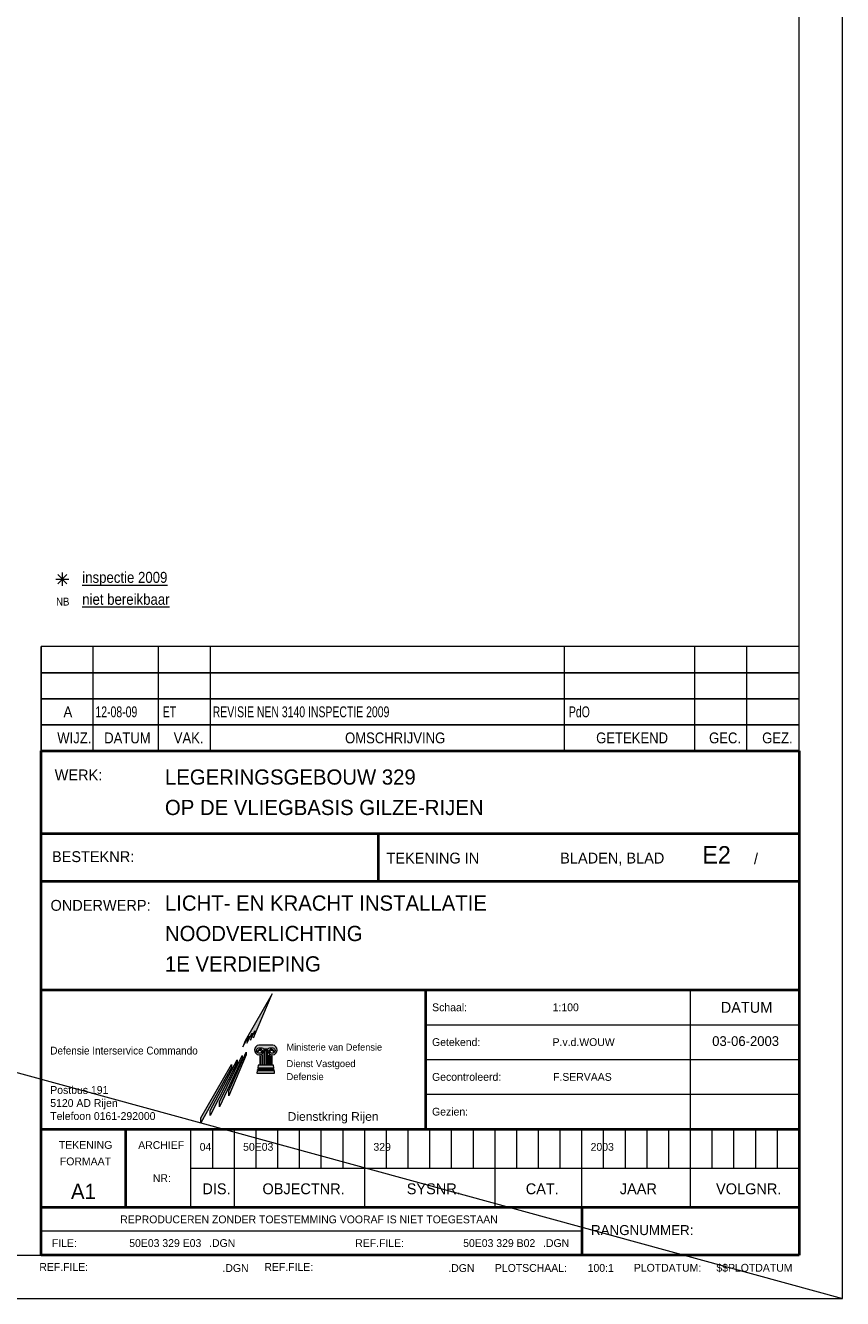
# Model space of a CAD drawing. Header units: millimetres. Extents: x 84337 to 168437, y -3060 to 56340.
# Tile 74 of 84: x 149626 to 168437, y -3060 to 26233. Entities that reach past the tile are written whole.
import ezdxf
from ezdxf.enums import TextEntityAlignment as Align
from ezdxf.xclip import XClip

# ---------------------------------------------------------------- set-up
doc = ezdxf.new("R2010")
doc.units = ezdxf.units.MM
for name, color, linetype in [('1', 7, 'Continuous'), ('3', 7, 'Continuous'), ('5', 7, 'Continuous'), ('63', 7, 'Continuous')]:
    doc.layers.add(name, color=color, linetype=linetype)
doc.styles.add('dgn001', font='dgn001.shx')
doc.styles.add('dgn003', font='dgn003.shx')
doc.styles.add('dgn023', font='dgn023.shx')

# ---------------------------------------------------------------- blocks, each defined once
blk = doc.blocks.new('A1')
at = {"layer": '1', "color": 1, "linetype": 'Continuous', "lineweight": 0}
for p, q in [((84100, 0), (84100, 59400)), ((0, 0), (84100, 0))]:
    blk.add_line(p, q, dxfattribs=at)
at = {"layer": '1', "color": 5, "linetype": 'Continuous', "lineweight": 0, "flags": 128}
blk.add_lwpolyline([(1000, 1000), (83100, 1000), (83100, 58400), (1000, 58400), (1000, 1000)], dxfattribs=at)
blk = doc.blocks.new('50E03_329_B02 - Default')
at = {"color": 7, "linetype": 'Continuous', "lineweight": 0}
blk.add_blockref('A1', (-8492.960000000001, -3060.21), dxfattribs=at)
blk = doc.blocks.new('WIJZ')
at = {"layer": '3', "color": 1, "linetype": 'Continuous', "lineweight": 0}
for p, q in [((0, 0), (0, 600)), ((1200, 0), (1200, 600)), ((2700, 0), (2700, 600)), ((3900, 0), (3900, 600)), ((12050, 0), (12050, 600)), ((15050, 0), (15050, 600)), ((16250, 0), (16250, 600))]:
    blk.add_line(p, q, dxfattribs=at)
at = {"layer": '3', "color": 1, "linetype": 'Continuous', "lineweight": 0, "flags": 128}
blk.add_lwpolyline([(0, 0), (17450, 0), (17450, 600), (0, 600), (0, 0)], dxfattribs=at)
at = {"layer": '3', "color": 1, "linetype": 'Continuous', "lineweight": 0, "style": 'dgn001', "width": 0.9000144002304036}
for s, p in [('WIJZ.', (764.5, 299.9979999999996)), ('DATUM', (1986.5, 299.9979999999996)), ('VAK.', (3395, 299.9979999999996)), ('OMSCHRIJVING', (8150, 299.9979999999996)), ('GETEKEND', (13605, 299.9979999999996)), ('GEC.', (15745, 299.9979999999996)), ('GEZ.', (16950, 299.9979999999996))]:
    blk.add_text(s, height=249.996, dxfattribs=at).set_placement(p, align=Align.MIDDLE_CENTER)
blk = doc.blocks.new('WIJZA')
at = {"layer": '3', "color": 1, "linetype": 'Continuous', "lineweight": 0}
for p, q in [((0, 0), (0, 600)), ((1200, 0), (1200, 600)), ((2700, 0), (2700, 600)), ((3900, 0), (3900, 600)), ((12050, 0), (12050, 600)), ((15050, 0), (15050, 600)), ((16250, 0), (16250, 600))]:
    blk.add_line(p, q, dxfattribs=at)
at = {"layer": '3', "color": 1, "linetype": 'Continuous', "lineweight": 0, "flags": 128}
blk.add_lwpolyline([(0, 0), (17450, 0), (17450, 600), (0, 600), (0, 0)], dxfattribs=at)
at = {"layer": '3', "color": 1, "linetype": 'Continuous', "lineweight": 0, "style": 'dgn001', "width": 0.8999928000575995}
blk.add_text('A', height=250.002, dxfattribs=at).set_placement((615.7000000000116, 300.0009999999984), align=Align.MIDDLE_CENTER)
at = {"layer": '3', "color": 1, "linetype": 'Continuous', "lineweight": 0, "style": 'dgn003'}
for s, height, width, p in [('12-08-09', 250.002, 0.7199942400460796, (1250, 300.0009999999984)), ('ET    ', 250.002, 0.7199942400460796, (2800, 300.0009999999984)), ('REVISIE NEN 3140 INSPECTIE 2009              ', 250.00002, 0.7199999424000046, (3950, 300.0000099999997)), ('PdO             ', 250.002, 0.7199942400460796, (12150, 300.0009999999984))]:
    blk.add_text(s, height=height, dxfattribs=dict(at, width=width)).set_placement(p, align=Align.MIDDLE_LEFT)
blk = doc.blocks.new('WIJZA1')
at = {"layer": '3', "color": 1, "linetype": 'Continuous', "lineweight": 0}
for p, q in [((0, 0), (0, 600)), ((1200, 0), (1200, 600)), ((2700, 0), (2700, 600)), ((3900, 0), (3900, 600)), ((12050, 0), (12050, 600)), ((15050, 0), (15050, 600)), ((16250, 0), (16250, 600))]:
    blk.add_line(p, q, dxfattribs=at)
at = {"layer": '3', "color": 1, "linetype": 'Continuous', "lineweight": 0, "flags": 128}
blk.add_lwpolyline([(0, 0), (17450, 0), (17450, 600), (0, 600), (0, 0)], dxfattribs=at)
blk = doc.blocks.new('WIJZA2')
at = {"layer": '3', "color": 1, "linetype": 'Continuous', "lineweight": 0}
for p, q in [((0, 0), (0, 600)), ((1200, 0), (1200, 600)), ((2700, 0), (2700, 600)), ((3900, 0), (3900, 600)), ((12050, 0), (12050, 600)), ((15050, 0), (15050, 600)), ((16250, 0), (16250, 600))]:
    blk.add_line(p, q, dxfattribs=at)
at = {"layer": '3', "color": 1, "linetype": 'Continuous', "lineweight": 0, "flags": 128}
blk.add_lwpolyline([(0, 0), (17450, 0), (17450, 600), (0, 600), (0, 0)], dxfattribs=at)
blk = doc.blocks.new('AnonymousCell52')
at = {"layer": '3'}
for points in [[(28920, -22688), (28294, -23770), (28243, -23908), (28378, -23661), (28382, -23695), (28339, -23825), (28456, -23596), (28458, -23632), (28419, -23757), (28520, -23542), (28522, -23578), (28488, -23699)], [(28731, -24306), (28731, -23981), (28814, -23981), (28814, -24306), (28797, -24306), (28797, -23999), (28747, -23999), (28747, -24306)], [(28632, -24306), (28650, -24306), (28650, -24120), (28632, -24120)], [(28682, -24306), (28698, -24306), (28698, -24102), (28682, -24102)], [(28862, -24306), (28846, -24306), (28846, -24102), (28862, -24102)], [(28911, -24306), (28895, -24306), (28895, -24120), (28911, -24120)], [(28582, -24455), (28963, -24455), (28968, -24519), (28577, -24519)], [(28586, -24412), (28959, -24412), (28960, -24430), (28584, -24430)], [(28959, -24412), (28586, -24412)], [(28952, -24331), (28593, -24331), (28587, -24388), (28956, -24388)]]:
    blk.add_hatch(color=1, dxfattribs=at).paths.add_polyline_path(points)
h = blk.add_hatch(color=1, dxfattribs=at)
edge = h.paths.add_edge_path()
edge.add_line((28934.46564296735, -23866.82659585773), (28936, -23867))
edge.add_line((28936, -23867), (28610, -23867))
edge.add_line((28610, -23867), (28608.79432950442, -23866.82659585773))
edge.add_arc((28626.43485969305, -23980.81155487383), 115.3419229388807, 98.79741111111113, 261.2025888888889)
edge.add_line((28608.79432950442, -24094.79651388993), (28610, -24095))
edge.add_line((28610, -24095), (28639, -24095))
edge.add_line((28639, -24095), (28637.28813902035, -24094.7965140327))
edge.add_arc((28635.12038956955, -24023.42859314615), 71.40083521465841, 271.7397833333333, 361.5313611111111)
edge.add_line((28706.49572377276, -24021.52046926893), (28706.49572374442, -24021.52046790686))
edge.add_arc((28643.42498879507, -24029.00403201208), 63.5131587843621, 6.766708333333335, 159.3427861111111)
edge.add_line((28583.99523514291, -24006.59810155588), (28583.99523622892, -24006.59809918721))
edge.add_arc((28591.2239276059, -24010.34438375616), 8.141782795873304, 512.6044555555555, 697.751036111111)
edge.add_line((28598.75953310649, -24013.42712228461), (28598.69851983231, -24013.37868546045))
edge.add_arc((28634.63412503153, -24023.41598935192), 37.31105989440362, -16.83461666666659, 164.3942277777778, ccw=False)
edge.add_line((28670.34620815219, -24034.22165035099), (28670.34620800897, -24034.22165056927))
edge.add_arc((28640.24409548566, -24021.35490791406), 32.73668042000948, 269.105625, 336.85636666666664, ccw=False)
edge.add_line((28639.73310358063, -24054.08760001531), (28640, -24055))
edge.add_line((28640, -24055), (28610, -24055))
edge.add_line((28610, -24055), (28608.7943303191, -24054.08760002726))
edge.add_arc((28618.24461435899, -23993.02422905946), 61.79031592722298, 98.7974111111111, 261.20258888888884, ccw=False)
edge.add_line((28608.7943303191, -23931.96085809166), (28610, -23933))
edge.add_line((28610, -23933), (28680, -23933))
edge.add_line((28680, -23933), (28679.79995692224, -23931.9608581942))
edge.add_arc((28670.34967880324, -23993.02423007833), 61.79031592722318, 36.366002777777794, 81.20259444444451, ccw=False)
edge.add_line((28720.10606925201, -23956.38620677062), (28720, -23955))
edge.add_line((28720, -23955), (28824, -23955))
edge.add_line((28824, -23955), (28823.15390321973, -23956.38620677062))
edge.add_arc((28872.91029366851, -23993.02423007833), 61.79031592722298, 98.7974055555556, 143.6339972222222, ccw=False)
edge.add_line((28863.4600155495, -23931.9608581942), (28864, -23933))
edge.add_line((28864, -23933), (28936, -23933))
edge.add_line((28936, -23933), (28934.46564215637, -23931.96085809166))
edge.add_arc((28925.01535811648, -23993.02422905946), 61.79031592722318, -81.2025888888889, 81.2025888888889, ccw=False)
edge.add_line((28934.46564215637, -24054.08760002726), (28936, -24055))
edge.add_line((28936, -24055), (28904, -24055))
edge.add_line((28904, -24055), (28903.52686889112, -24054.08760001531))
edge.add_arc((28903.01587698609, -24021.35490791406), 32.73668042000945, 203.1436333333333, 270.89437499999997, ccw=False)
edge.add_line((28872.91376446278, -24034.22165056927), (28872.91376431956, -24034.22165035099))
edge.add_arc((28908.62584744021, -24023.41598935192), 37.31105989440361, 15.605772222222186, 196.8346166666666, ccw=False)
edge.add_line((28944.56145263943, -24013.37868546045), (28944.50043936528, -24013.42712228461))
edge.add_arc((28952.03604486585, -24010.34438375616), 8.141782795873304, 202.2489638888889, 387.3955444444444)
edge.add_line((28959.26473624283, -24006.5980991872), (28959.26473732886, -24006.59810155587))
edge.add_arc((28899.83498367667, -24029.00403201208), 63.51315878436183, 380.6572138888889, 533.2332916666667)
edge.add_line((28836.76424872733, -24021.52046790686), (28836.76424875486, -24021.52046926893))
edge.add_arc((28908.13958295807, -24023.42859314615), 71.40083521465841, 178.4686388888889, 268.2602166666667)
edge.add_line((28905.97183350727, -24094.7965140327), (28906, -24095))
edge.add_line((28906, -24095), (28936, -24095))
edge.add_line((28936, -24095), (28934.46564296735, -24094.79651388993))
edge.add_arc((28916.82511277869, -23980.81155487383), 115.3419229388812, 278.7974111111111, 441.2025888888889)
at = {"layer": '3', "true_color": 0xb3b3b3}
for points in [[(27489, -25375), (28112, -24205), (28112, -24272), (27489, -25492)], [(27706, -25173), (28225, -24109), (28225, -24176), (27706, -25289)], [(27924, -24923), (28321, -24029), (28321, -24091), (27924, -25032)], [(27273, -25539), (27979, -24318), (27979, -24385), (27273, -25658)]]:
    blk.add_hatch(color=253, dxfattribs=at).paths.add_polyline_path(points)
at = {"layer": '3', "color": 4, "linetype": 'Continuous', "lineweight": 40}
for p, q in [((23600, -17100), (41050, -17100)), ((23600, -28700), (23600, -17100)), ((41050, -17100), (41050, -28700)), ((23600, -19000), (41050, -19000)), ((31370, -20100), (31370, -19000)), ((23600, -20100), (41050, -20100)), ((23600, -22600), (41050, -22600)), ((32453, -25800), (32453, -22600)), ((23600, -25800), (41050, -25800)), ((25550, -27600), (25550, -25800)), ((23600, -27600), (41050, -27600)), ((36050, -27600), (36050, -28700)), ((41050, -28700), (23600, -28700))]:
    blk.add_line(p, q, dxfattribs=at)
at = {"layer": '3', "color": 1, "linetype": 'Continuous', "lineweight": 0}
for p, q in [((38550, -27600), (38550, -22600)), ((32453, -23400), (41050, -23400)), ((28797, -23999), (28797, -24306)), ((32453, -24200), (41050, -24200)), ((32453, -25000), (41050, -25000)), ((27550, -26700), (27550, -25800)), ((28050, -27600), (28050, -25800)), ((28550, -26700), (28550, -25800)), ((29050, -26700), (29050, -25800)), ((29550, -26700), (29550, -25800)), ((30050, -26700), (30050, -25800)), ((30550, -26700), (30550, -25800)), ((31050, -27600), (31050, -25800)), ((31550, -26700), (31550, -25800)), ((32050, -26700), (32050, -25800)), ((32550, -26700), (32550, -25800)), ((33050, -26700), (33050, -25800)), ((33550, -26700), (33550, -25800)), ((34050, -27600), (34050, -25800)), ((34550, -26700), (34550, -25800)), ((35050, -26700), (35050, -25800)), ((35550, -26700), (35550, -25800)), ((36050, -27600), (36050, -25800)), ((36550, -26700), (36550, -25800)), ((37050, -26700), (37050, -25800)), ((37550, -26700), (37550, -25800)), ((38050, -26700), (38050, -25800)), ((39050, -26700), (39050, -25800)), ((39550, -26700), (39550, -25800)), ((40050, -26700), (40050, -25800)), ((40550, -26700), (40550, -25800)), ((27050, -26700), (41050, -26700)), ((36050, -28150), (23600, -28150))]:
    blk.add_line(p, q, dxfattribs=at)
at = {"layer": '3', "color": 2, "linetype": 'Continuous', "lineweight": 13}
blk.add_line((27050, -27600), (27050, -25800), dxfattribs=at)
at = {"layer": '3', "color": 1, "linetype": 'Continuous', "lineweight": 0, "flags": 128}
for points in [[(28920, -22688), (28294, -23770), (28243, -23908), (28378, -23661), (28382, -23695), (28339, -23825), (28456, -23596), (28458, -23632), (28419, -23757), (28520, -23542), (28522, -23578), (28488, -23699), (28920, -22688)], [(28731, -24306), (28731, -23981), (28814, -23981), (28814, -24306), (28797, -24306), (28797, -23999), (28747, -23999), (28747, -24306), (28731, -24306)], [(28632, -24306), (28650, -24306), (28650, -24120), (28632, -24120), (28632, -24306)], [(28682, -24306), (28698, -24306), (28698, -24102), (28682, -24102), (28682, -24306)], [(28862, -24306), (28846, -24306), (28846, -24102), (28862, -24102), (28862, -24306)], [(28911, -24306), (28895, -24306), (28895, -24120), (28911, -24120), (28911, -24306)], [(28582, -24455), (28963, -24455), (28968, -24519), (28577, -24519), (28582, -24455)], [(28586, -24412), (28959, -24412), (28960, -24430), (28584, -24430), (28586, -24412)], [(28959, -24412), (28586, -24412), (28959, -24412)], [(28952, -24331), (28593, -24331), (28587, -24388), (28956, -24388), (28952, -24331)]]:
    blk.add_lwpolyline(points, dxfattribs=at)
blk.add_lwpolyline([(28936, -23867), (28610, -23867), (28608.79432950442, -23866.82659585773, 0.8571428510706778), (28608.79432950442, -24094.79651388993), (28610, -24095), (28639, -24095), (28637.28813902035, -24094.7965140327, 0.4131485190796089), (28706.49572377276, -24021.52046926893), (28706.49572374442, -24021.52046790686, 0.7853415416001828), (28583.99523514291, -24006.59810155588), (28583.99523622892, -24006.5980991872, 1.045952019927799), (28598.75953310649, -24013.42712228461), (28598.69851983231, -24013.37868546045, -1.010781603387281), (28670.34620815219, -24034.22165035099), (28670.34620800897, -24034.22165056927, -0.3045418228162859), (28639.73310358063, -24054.08760001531), (28640, -24055), (28610, -24055), (28608.7943303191, -24054.08760002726, -0.8571428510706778), (28608.7943303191, -23931.96085809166), (28610, -23933), (28680, -23933), (28679.79995692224, -23931.9608581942, -0.1981712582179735), (28720.10606925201, -23956.38620677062), (28720, -23955), (28824, -23955), (28823.15390321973, -23956.38620677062, -0.1981712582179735), (28863.4600155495, -23931.9608581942), (28864, -23933), (28936, -23933), (28934.46564215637, -23931.96085809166, -0.8571428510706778), (28934.46564215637, -24054.08760002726), (28936, -24055), (28904, -24055), (28903.52686889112, -24054.08760001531, -0.3045418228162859), (28872.91376446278, -24034.22165056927), (28872.91376431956, -24034.22165035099, -1.010781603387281), (28944.56145263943, -24013.37868546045), (28944.50043936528, -24013.42712228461, 1.045952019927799), (28959.26473624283, -24006.5980991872), (28959.26473732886, -24006.59810155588, 0.7853415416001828), (28836.76424872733, -24021.52046790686), (28836.76424875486, -24021.52046926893, 0.4131485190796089), (28905.97183350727, -24094.7965140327), (28906, -24095), (28936, -24095), (28934.46564296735, -24094.79651388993, 0.8571428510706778), (28936, -23867)], format="xyb", dxfattribs=at)
at = {"layer": '3', "color": 253, "linetype": 'Continuous', "lineweight": 0, "true_color": 0xb3b3b3, "flags": 128}
for points in [[(27489, -25375), (28112, -24205), (28112, -24272), (27489, -25492), (27489, -25375)], [(27706, -25173), (28225, -24109), (28225, -24176), (27706, -25289), (27706, -25173)], [(27924, -24923), (28321, -24029), (28321, -24091), (27924, -25032), (27924, -24923)], [(27273, -25539), (27979, -24318), (27979, -24385), (27273, -25658), (27273, -25539)]]:
    blk.add_lwpolyline(points, dxfattribs=at)
at = {"color": 1, "linetype": 'Continuous', "lineweight": 0}
for name, p in [('A1', (-42050, -29700)), ('WIJZA2', (23600, -15300)), ('WIJZA1', (23600, -15900)), ('WIJZA', (23600, -16500)), ('WIJZ', (23600, -17100))]:
    blk.add_blockref(name, p, dxfattribs=at)
at = {"layer": '3', "color": 3, "linetype": 'Continuous', "lineweight": 30, "style": 'dgn003'}
for s, p in [('WERK:', (23912, -17776)), ('ONDERWERP:', (23816, -20778))]:
    blk.add_text(s, height=250.002, dxfattribs=at).set_placement(p)
for s, p in [('LEGERINGSGEBOUW 329                       ', (26450, -17700.001)), ('OP DE VLIEGBASIS GILZE-RIJEN              ', (26450, -18400.001)), ('LICHT- EN KRACHT INSTALLATIE              ', (26450, -20600.001)), ('NOODVERLICHTING                           ', (26450, -21300.001)), ('1E VERDIEPING                             ', (26450, -22000.001))]:
    blk.add_text(s, height=349.998, dxfattribs=at).set_placement(p, align=Align.MIDDLE_LEFT)
at = {"layer": '3', "color": 4, "linetype": 'Continuous', "lineweight": 0, "style": 'dgn003'}
blk.add_text('E2 ', height=400.0020000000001, dxfattribs=at).set_placement((38823, -19690))
at = {"layer": '3', "color": 2, "linetype": 'Continuous', "lineweight": 13, "style": 'dgn003'}
for s, p in [('BESTEKNR:', (23850, -19657)), ('TEKENING IN ', (31550, -19690)), ('BLADEN, BLAD', (35550, -19690)), ('/', (40009, -19707))]:
    blk.add_text(s, height=250.002, dxfattribs=at).set_placement(p)
at = {"layer": '3', "color": 1, "linetype": 'Continuous', "lineweight": 0}
for s, style, p in [('Schaal:', 'dgn003', (32602, -22999)), ('1:100             ', 'dgn003', (35376, -22999)), ('Getekend:', 'dgn003', (32600, -23800)), ('P.v.d.WOUW        ', 'dgn003', (35374, -23800)), ('Gecontroleerd:', 'dgn003', (32600, -24600)), ('F.SERVAAS         ', 'dgn003', (35385, -24600)), ('Postbus 191', 'dgn001', (23810, -24901)), ('5120 AD Rijen', 'dgn001', (23810, -25201)), ('Telefoon 0161-292000', 'dgn001', (23810, -25501)), ('Gezien:', 'dgn003', (32600, -25400)), ('FILE:', 'dgn003', (23847, -28424)), ('.DGN', 'dgn003', (27467, -28424)), ('REF.FILE:', 'dgn003', (30830, -28424)), ('.DGN', 'dgn003', (35155, -28424)), ('REF.FILE:', 'dgn003', (23558, -28973)), ('.DGN', 'dgn003', (27774, -28999)), ('REF.FILE:', 'dgn003', (28739, -28973)), ('.DGN', 'dgn003', (32974, -28999)), ('PLOTSCHAAL:', 'dgn003', (34046, -28996)), ('100:1', 'dgn003', (36182, -28996)), ('PLOTDATUM:', 'dgn003', (37245, -28992)), ('$$PLOTDATUM', 'dgn003', (39145, -28992))]:
    blk.add_text(s, height=180, dxfattribs=dict(at, style=style)).set_placement(p, align=Align.MIDDLE_LEFT)
at = {"layer": '3', "color": 1, "linetype": 'Continuous', "lineweight": 0, "style": 'dgn003'}
for s, height, p in [('DATUM', 250.002, (39840.005, -22999.999)), ('03-06-2003', 225, (39818.38, -23776.5)), ('TEKENING', 180, (24623, -26165)), ('ARCHIEF', 180, (26363, -26169)), ('FORMAAT', 180, (24620, -26545)), ('NR:', 180, (26378, -26929))]:
    blk.add_text(s, height=height, dxfattribs=at).set_placement(p, align=Align.MIDDLE_CENTER)
at = {"layer": '3', "color": 2, "linetype": 'Continuous', "lineweight": 0, "style": 'dgn001', "width": 0.9473474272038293}
blk.add_text('Defensie Interservice Commando', height=180.504, dxfattribs=at).set_placement((23811, -23994.748), align=Align.MIDDLE_LEFT)
at = {"layer": '3', "color": 1, "linetype": 'Continuous', "lineweight": 0, "style": 'dgn001'}
blk.add_text('Ministerie van Defensie', height=158.406, dxfattribs=at).set_placement((29248, -23836.594), align=Align.TOP_LEFT)
at = {"layer": '3', "color": 2, "linetype": 'Continuous', "lineweight": 13, "style": 'dgn001', "width": 1.036036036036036}
blk.add_text('Dienstkring Rijen       ', height=199.8, dxfattribs=at).set_placement((29276, -25511.1), align=Align.MIDDLE_LEFT)
at = {"layer": '3', "color": 1, "linetype": 'Continuous', "lineweight": 0, "style": 'dgn003'}
for s, p in [('04', (27250, -26300)), ('50E03 ', (28250, -26300)), ('329   ', (31250, -26300)), ('2003 ', (36250, -26300))]:
    blk.add_text(s, height=180, dxfattribs=at).set_placement(p)
at = {"layer": '3', "color": 2, "linetype": 'Continuous', "lineweight": 13, "style": 'dgn003'}
for s, height, p in [('A1', 349.998, (24573.99800000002, -27235.001)), ('DIS.', 250.002, (27637.00400000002, -27174.999)), ('OBJECTNR.', 250.002, (29642.00900000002, -27174.999)), ('SYSNR.', 250.002, (32639.00599999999, -27174.999)), ('CAT.', 250.002, (35137.00400000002, -27174.999)), ('JAAR', 250.002, (37349.00400000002, -27174.999)), ('VOLGNR.', 250.002, (39890.00699999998, -27174.999)), ('REPRODUCEREN ZONDER TOESTEMMING VOORAF IS NIET TOEGESTAAN', 180, (29766, -27879))]:
    blk.add_text(s, height=height, dxfattribs=at).set_placement(p, align=Align.MIDDLE_CENTER)
blk.add_text('RANGNUMMER:', height=229.998, dxfattribs=at).set_placement((36259, -28125.001), align=Align.MIDDLE_LEFT)
at = {"layer": '3', "color": 1, "linetype": 'Continuous', "lineweight": 0, "style": 'dgn003'}
for s, p in [('50E03 329 E03  ', (27421, -28424)), ('50E03 329 B02  ', (35109, -28424))]:
    blk.add_text(s, height=180, dxfattribs=at).set_placement(p, align=Align.MIDDLE_RIGHT)
at = {"layer": '3', "color": 2, "linetype": 'Continuous', "lineweight": 0, "insert": (29249, -24213), "char_height": 162, "attachment_point": 1, "line_spacing_factor": 1.107407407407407, "style": 'dgn001'}
blk.add_mtext('Dienst Vastgoed\\PDefensie', dxfattribs=at)
blk = doc.blocks.new('EAE6')
at = {"layer": '5', "color": 3, "linetype": 'Continuous', "lineweight": 0}
for p, q in [((-151.5, 0), (151.5, 0)), ((106.0400000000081, -106.0499999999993), (-106.0599999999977, 106.0500000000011)), ((-106.0599999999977, -106.0499999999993), (106.0400000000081, 106.0500000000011)), ((0, -151.5), (0, 151.5))]:
    blk.add_line(p, q, dxfattribs=at)

msp = doc.modelspace()

# ---------------------------------------------------------------- linework, layer by layer
at = {"layer": '63', "color": 1, "linetype": 'Continuous', "lineweight": 0}
msp.add_line((140135.19, 4684.49), (168437.47, -3060.21), dxfattribs=at)

# ---------------------------------------------------------------- block references
at = {"color": 1, "linetype": 'Continuous', "lineweight": 0}
for name, p in [('AnonymousCell52', (126387.47, 26639.79)), ('EAE6', (150476.71, 13492.81))]:
    msp.add_blockref(name, p, dxfattribs=at)
ref = msp.add_blockref('50E03_329_B02 - Default', (90070.43, 1776.720000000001))
XClip(ref).set_block_clipping_path([(-1935.2399999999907, 2907.7700000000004), (50064.76000000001, 48907.77000000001)])

# ---------------------------------------------------------------- texts
at = {"layer": '5', "color": 2, "linetype": 'Continuous', "lineweight": 13, "style": 'dgn023', "width": 0.9000000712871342}
for s, p in [('%%uinspectie 2009%%u', (150933.95, 13407.85)), ('%%uniet bereikbaar%%u', (150933.95, 12902.85))]:
    msp.add_text(s, height=252.4999800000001, dxfattribs=at).set_placement(p)
at = {"layer": '5', "color": 1, "linetype": 'Continuous', "lineweight": 0, "style": 'dgn001', "width": 0.9000000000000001}
msp.add_text('NB', height=181.8, dxfattribs=at).set_placement((150333.37, 12885.46))

doc.saveas('drawing.dxf')
